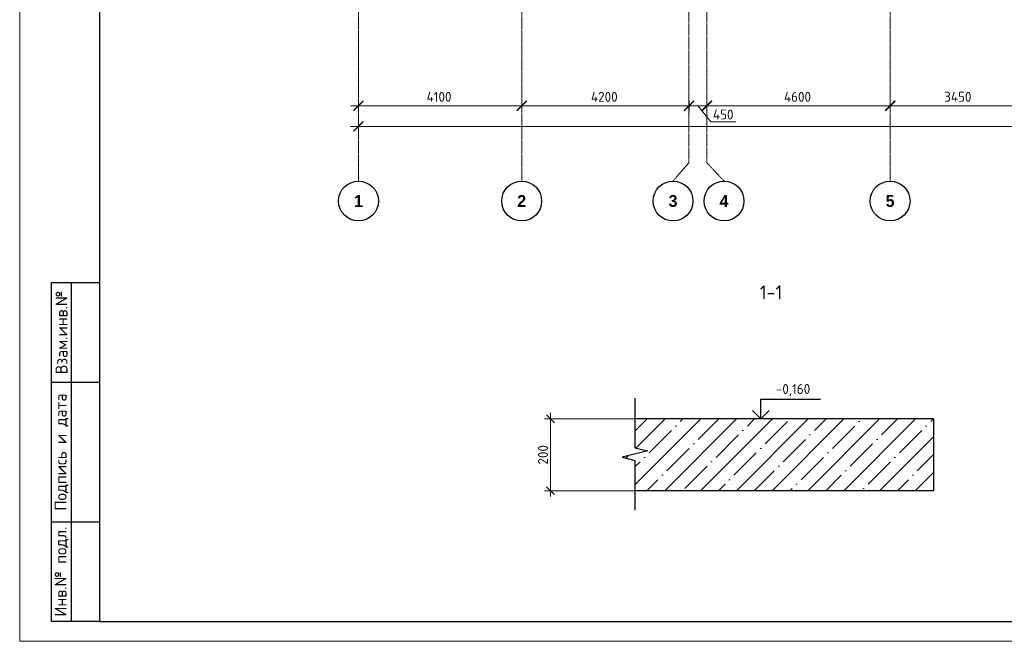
# Model space of a CAD drawing. Header units: millimetres. Extents: x -386473 to 311666, y -59273 to 291770.
# Tile 6 of 132: x -201466 to -176747, y -4054 to 11543. Entities that reach past the tile are written whole.
import ezdxf
from ezdxf.enums import TextEntityAlignment as Align

# ---------------------------------------------------------------- set-up
doc = ezdxf.new("R2010")
doc.units = ezdxf.units.MM
for name, pattern in [('______5', [1100, 800, -100, 100, -100]), ('ACAD_ISO02W100', [15, 12, -3]), ('осевая', [50.8, 31.75, -6.35, 6.35, -6.35])]:
    doc.linetypes.add(name, pattern=pattern)
for name, color, linetype, lineweight in [('0 Фундамент', 5, 'Continuous', 30), ('A-ANNO-NOTE-2', 7, 'Continuous', 18), ('A-DETL', 90, 'Continuous', 9), ('G-ANNO-DIMS', 7, 'Continuous', 9), ('G-ANNO-DIMS-1', 7, 'Continuous', 18), ('Оси', 40, '______5', 18), ('Перекрытие ж_бетон', 1, 'Continuous', 30), ('поз.', 2, 'Continuous', 25), ('РАЗМЕРЫ', 1, 'Continuous', 9), ('Текст', 7, 'Continuous', 25), ('ТОНКИЕ', 7, 'Continuous', 9), ('Узлы', 7, 'Continuous', 0)]:
    doc.layers.add(name, color=color, linetype=linetype, lineweight=lineweight)
doc.layers.add('пунктир', color=4, linetype='ACAD_ISO02W100')
doc.layers.add('ТОЛСТЫЕ_ОСНОВНЫЕ', color=6, linetype='Continuous')
doc.styles.add('Century Gothic', font='GOTHIC.TTF')
doc.styles.add('GOST-2.304_Type-B', font='GOST_Common.ttf')
doc.styles.add('ISOCPEUR', font='GOST_Common.ttf', dxfattribs={"height": 450})
doc.styles.add('style1', font='GOST_Common.ttf', dxfattribs={"height": 500})
doc.styles.add('ГОСТ 2.304', font='GOST_Common.ttf')
doc.dimstyles.new('10', dxfattribs={"dimscale": 0, "dimtxt": 250, "dimasz": 200, "dimexe": 150, "dimexo": 0, "dimgap": 60, "dimtad": 1, "dimdec": 0, "dimlfac": 0.1, "dimrnd": 1, "dimzin": 0, "dimdsep": 46, "dimtxsty": 'ГОСТ 2.304', "dimblk": 'OBLIQUE', "dimcen": 0.09, "dimdle": 150, "dimadec": 0, "dimazin": 0, "dimtfac": 1, "dimtdec": 0, "dimtmove": 1, "dimatfit": 2, "dimfxl": 1, "dimtzin": 0, "dimlwd": 0, "dimlwe": 0, "dimarcsym": 0})
doc.dimstyles.new('СПДС', dxfattribs={"dimscale": 100, "dimtxt": 2.5, "dimasz": 2.5, "dimexe": 1.25, "dimexo": 0, "dimtad": 1, "dimdec": 0, "dimtxsty": 'GOST-2.304_Type-B', "dimblk": 'ARCHTICK', "dimcen": 2.5, "dimdle": 2, "dimadec": 0, "dimazin": 2, "dimtfac": 0.75, "dimtdec": 0, "dimtmove": 1, "dimatfit": 3, "dimfxl": 1, "dimtolj": 1, "dimarcsym": 1})

# ---------------------------------------------------------------- blocks, each defined once
blk = doc.blocks.new('*U44')
at = {"layer": 'ТОЛСТЫЕ_ОСНОВНЫЕ'}
for p, q in [((8, 5), (8, 90)), ((8, 90), (20, 90)), ((13, 5), (13, 90)), ((8, 65), (20, 65)), ((8, 30), (20, 30)), ((20, 5), (8, 5))]:
    blk.add_line(p, q, dxfattribs=at)
at = {"layer": 'ТОЛСТЫЕ_ОСНОВНЫЕ', "color": 6}
blk.add_lwpolyline([(20, 5), (886, 5), (886, 415), (20, 415)], close=True, dxfattribs=at)
at = {"layer": 'ТОНКИЕ'}
blk.add_lwpolyline([(0, 0), (891, 0), (891, 420), (0, 420)], close=True, dxfattribs=at)
at = {"layer": 'Текст', "style": 'style1'}
for s, p in [('Взам.инв.№', (10.5, 77.5)), ('Подпись и дата', (10.5, 47.5)), ('Инв.№ подл.', (10.5, 17.5))]:
    blk.add_text(s, height=3, rotation=90, dxfattribs=at).set_placement(p, align=Align.MIDDLE)
blk = doc.blocks.new('_ArchTick')
at = {"color": 0, "linetype": 'ByBlock', "const_width": 0.15}
blk.add_lwpolyline([(-0.5, -0.5), (0.5, 0.5)], dxfattribs=at)
blk = doc.blocks.new('*D428')
at = {"color": 0, "lineweight": -2, "transparency": 16777216}
for p, q in [((983646, -19381), (983646, -19256)), ((1030446, -19495), (1030446, -19256)), ((983446, -19381), (1030646, -19381))]:
    blk.add_line(p, q, dxfattribs=at)
at = {"layer": 'DEFPOINTS', "color": 0, "transparency": 16777216}
for p in [(983646, -19381), (1030446, -19381), (1030446, -19495)]:
    blk.add_point(p, dxfattribs=at)
at = {"color": 0, "lineweight": -2, "transparency": 16777216, "xscale": 250, "yscale": 250, "zscale": 250, "rotation": 180}
blk.add_blockref('_ArchTick', (983646, -19381), dxfattribs=at)
at = {"color": 0, "lineweight": -2, "transparency": 16777216, "xscale": 250, "yscale": 250, "zscale": 250}
blk.add_blockref('_ArchTick', (1030446, -19381), dxfattribs=at)
at = {"color": 0, "transparency": 16777216, "insert": (1001863, -19270), "char_height": 250, "width": 104166.67, "attachment_point": 5, "style": 'GOST-2.304_Type-B'}
blk.add_mtext('\\A1;46800', dxfattribs=at)
blk = doc.blocks.new('NSY101')
at = {"color": 0, "linetype": 'ByBlock', "lineweight": -2}
blk.add_circle((0, 0), 50, dxfattribs=at)
blk = doc.blocks.new('СЛОЖНЫЙ_ОБЪЕКТ_31')
at = {"layer": 'Оси', "color": 16, "linetype": 'Continuous', "lineweight": 25, "transparency": 33554687, "xscale": 9.999999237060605, "yscale": 9.999999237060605, "zscale": 9.999999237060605}
blk.add_blockref('NSY101', (8813, -43009), dxfattribs=at)
at = {"layer": 'Оси', "color": 16, "linetype": 'Continuous', "lineweight": 25, "transparency": 33554687, "insert": (8813, -43009), "char_height": 300, "width": 385, "attachment_point": 5, "style": 'Century Gothic'}
blk.add_mtext('\\A1;{\\fCentury Gothic|i0|b1;\\H300.000000;\\W1.000000;\\C16;2}\\P', dxfattribs=at)
blk = doc.blocks.new('СЛОЖНЫЙ_ОБЪЕКТ_32')
at = {"layer": 'Оси', "color": 16, "linetype": 'Continuous', "lineweight": 25, "transparency": 33554687, "xscale": 9.999999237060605, "yscale": 9.999999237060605, "zscale": 9.999999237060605}
blk.add_blockref('NSY101', (18063, -43009), dxfattribs=at)
at = {"layer": 'Оси', "color": 16, "linetype": 'Continuous', "lineweight": 25, "transparency": 33554687, "insert": (18063, -43009), "char_height": 300, "width": 385, "attachment_point": 5, "style": 'Century Gothic'}
blk.add_mtext('\\A1;{\\fCentury Gothic|i0|b1;\\H300.000000;\\W1.000000;\\C16;5}\\P', dxfattribs=at)
blk = doc.blocks.new('СЛОЖНЫЙ_ОБЪЕКТ_46')
at = {"layer": 'Оси', "color": 16, "linetype": 'Continuous', "lineweight": 25, "transparency": 33554687, "xscale": 9.999999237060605, "yscale": 9.999999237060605, "zscale": 9.999999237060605}
blk.add_blockref('NSY101', (5263, -43009), dxfattribs=at)
at = {"layer": 'Оси', "color": 16, "linetype": 'Continuous', "lineweight": 25, "transparency": 33554687, "insert": (5263, -43009), "char_height": 300, "width": 385, "attachment_point": 5, "style": 'Century Gothic'}
blk.add_mtext('\\A1;{\\fCentury Gothic|i0|b1;\\H300.000000;\\W1.000000;\\C16;1}\\P', dxfattribs=at)
blk = doc.blocks.new('СЛОЖНЫЙ_ОБЪЕКТ_48')
at = {"layer": 'Оси', "color": 16, "linetype": 'Continuous', "lineweight": 25, "transparency": 33554687, "xscale": 9.999999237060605, "yscale": 9.999999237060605, "zscale": 9.999999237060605}
blk.add_blockref('NSY101', (13893, -43009), dxfattribs=at)
at = {"layer": 'Оси', "color": 16, "linetype": 'Continuous', "lineweight": 25, "transparency": 33554687, "insert": (13893, -43009), "char_height": 300, "width": 385, "attachment_point": 5, "style": 'Century Gothic'}
blk.add_mtext('\\A1;{\\fCentury Gothic|i0|b1;\\H300.000000;\\W1.000000;\\C16;4}\\P', dxfattribs=at)
blk = doc.blocks.new('СЛОЖНЫЙ_ОБЪЕКТ_49')
at = {"layer": 'Оси', "color": 16, "linetype": 'Continuous', "lineweight": 25, "transparency": 33554687, "xscale": 9.999999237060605, "yscale": 9.999999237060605, "zscale": 9.999999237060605}
blk.add_blockref('NSY101', (12613, -43009), dxfattribs=at)
at = {"layer": 'Оси', "color": 16, "linetype": 'Continuous', "lineweight": 25, "transparency": 33554687, "insert": (12613, -43009), "char_height": 300, "width": 385, "attachment_point": 5, "style": 'Century Gothic'}
blk.add_mtext('\\A1;{\\fCentury Gothic|i0|b1;\\H300.000000;\\W1.000000;\\C16;3}\\P', dxfattribs=at)
blk = doc.blocks.new('*D414')
at = {"color": 0, "lineweight": -2, "transparency": 16777216}
for p, q in [((983646, -18864), (983646, -18739)), ((987746, -18864), (987746, -18739)), ((983446, -18864), (987946, -18864))]:
    blk.add_line(p, q, dxfattribs=at)
at = {"layer": 'DEFPOINTS', "color": 0, "transparency": 16777216}
for p in [(983646, -18864), (987746, -18864), (987746, -18864)]:
    blk.add_point(p, dxfattribs=at)
at = {"color": 0, "lineweight": -2, "transparency": 16777216, "xscale": 250, "yscale": 250, "zscale": 250, "rotation": 180}
blk.add_blockref('_ArchTick', (983646, -18864), dxfattribs=at)
at = {"color": 0, "lineweight": -2, "transparency": 16777216, "xscale": 250, "yscale": 250, "zscale": 250}
blk.add_blockref('_ArchTick', (987746, -18864), dxfattribs=at)
at = {"color": 0, "transparency": 16777216, "insert": (985670, -18639), "char_height": 250, "width": 83333.33, "attachment_point": 5, "style": 'GOST-2.304_Type-B'}
blk.add_mtext('\\A1;4100', dxfattribs=at)
blk = doc.blocks.new('*D415')
at = {"color": 0, "lineweight": -2, "transparency": 16777216}
for p, q in [((987746, -18864), (987746, -18739)), ((991946, -18864), (991946, -18739)), ((987546, -18864), (992146, -18864))]:
    blk.add_line(p, q, dxfattribs=at)
at = {"layer": 'DEFPOINTS', "color": 0, "transparency": 16777216}
for p in [(987746, -18864), (991946, -18864), (991946, -18864)]:
    blk.add_point(p, dxfattribs=at)
at = {"color": 0, "lineweight": -2, "transparency": 16777216, "xscale": 250, "yscale": 250, "zscale": 250, "rotation": 180}
blk.add_blockref('_ArchTick', (987746, -18864), dxfattribs=at)
at = {"color": 0, "lineweight": -2, "transparency": 16777216, "xscale": 250, "yscale": 250, "zscale": 250}
blk.add_blockref('_ArchTick', (991946, -18864), dxfattribs=at)
at = {"color": 0, "transparency": 16777216, "insert": (989820, -18639), "char_height": 250, "width": 83333.33, "attachment_point": 5, "style": 'GOST-2.304_Type-B'}
blk.add_mtext('\\A1;4200', dxfattribs=at)
blk = doc.blocks.new('*D416')
at = {"color": 0, "lineweight": -2, "transparency": 16777216}
for p, q in [((992396, -18864), (992396, -18739)), ((996996, -18864), (996996, -18739)), ((992196, -18864), (997196, -18864))]:
    blk.add_line(p, q, dxfattribs=at)
at = {"layer": 'DEFPOINTS', "color": 0, "transparency": 16777216}
for p in [(992396, -18864), (996996, -18864), (996996, -18864)]:
    blk.add_point(p, dxfattribs=at)
at = {"color": 0, "lineweight": -2, "transparency": 16777216, "xscale": 250, "yscale": 250, "zscale": 250, "rotation": 180}
blk.add_blockref('_ArchTick', (992396, -18864), dxfattribs=at)
at = {"color": 0, "lineweight": -2, "transparency": 16777216, "xscale": 250, "yscale": 250, "zscale": 250}
blk.add_blockref('_ArchTick', (996996, -18864), dxfattribs=at)
at = {"color": 0, "transparency": 16777216, "insert": (994670, -18639), "char_height": 250, "width": 83333.33, "attachment_point": 5, "style": 'GOST-2.304_Type-B'}
blk.add_mtext('\\A1;4600', dxfattribs=at)
blk = doc.blocks.new('*D417')
at = {"color": 0, "lineweight": -2, "transparency": 16777216}
for p, q in [((996996, -18864), (996996, -18739)), ((1000446, -18864), (1000446, -18739)), ((996796, -18864), (1000646, -18864))]:
    blk.add_line(p, q, dxfattribs=at)
at = {"layer": 'DEFPOINTS', "color": 0, "transparency": 16777216}
for p in [(996996, -18864), (1000446, -18864), (1000446, -18864)]:
    blk.add_point(p, dxfattribs=at)
at = {"color": 0, "lineweight": -2, "transparency": 16777216, "xscale": 250, "yscale": 250, "zscale": 250, "rotation": 180}
blk.add_blockref('_ArchTick', (996996, -18864), dxfattribs=at)
at = {"color": 0, "lineweight": -2, "transparency": 16777216, "xscale": 250, "yscale": 250, "zscale": 250}
blk.add_blockref('_ArchTick', (1000446, -18864), dxfattribs=at)
at = {"color": 0, "transparency": 16777216, "insert": (998695, -18639), "char_height": 250, "width": 83333.33, "attachment_point": 5, "style": 'GOST-2.304_Type-B'}
blk.add_mtext('\\A1;3450', dxfattribs=at)
blk = doc.blocks.new('*D426')
at = {"color": 0, "lineweight": -2, "transparency": 16777216}
for p, q in [((991946, -18739), (991946, -18989)), ((992596, -18864), (991746, -18864)), ((992171, -18864), (992493, -19270)), ((992396, -18802), (992396, -18989)), ((992493, -19270), (993118, -19270))]:
    blk.add_line(p, q, dxfattribs=at)
at = {"layer": 'DEFPOINTS', "color": 0, "transparency": 16777216}
for p in [(991946, -18739), (991946, -18864), (992396, -18802)]:
    blk.add_point(p, dxfattribs=at)
at = {"color": 0, "lineweight": -2, "transparency": 16777216, "xscale": 250, "yscale": 250, "zscale": 250, "rotation": 180}
blk.add_blockref('_ArchTick', (991946, -18864), dxfattribs=at)
at = {"color": 0, "lineweight": -2, "transparency": 16777216, "xscale": 250, "yscale": 250, "zscale": 250}
blk.add_blockref('_ArchTick', (992396, -18864), dxfattribs=at)
at = {"color": 0, "transparency": 16777216, "insert": (992805, -19083), "char_height": 250, "attachment_point": 5, "style": 'GOST-2.304_Type-B'}
blk.add_mtext('\\A1;450', dxfattribs=at)
blk = doc.blocks.new('_Oblique')
at = {"layer": 'пунктир', "color": 0, "lineweight": -2}
blk.add_line((-0.5, -0.5), (0.5, 0.5), dxfattribs=at)
blk = doc.blocks.new('*D325')
at = {"layer": 'A-DETL', "color": 0, "linetype": 'Continuous', "lineweight": 0, "transparency": 16777216}
for p, q in [((-186019, 1525), (-188293, 1525)), ((-188143, -425), (-188143, 1675)), ((-186019, -275), (-188293, -275))]:
    blk.add_line(p, q, dxfattribs=at)
at = {"layer": 'DEFPOINTS', "color": 0, "linetype": 'Continuous', "transparency": 16777216}
for p in [(-188143, 1525), (-186019, 1525), (-186019, -275)]:
    blk.add_point(p, dxfattribs=at)
at = {"layer": 'A-DETL', "color": 0, "linetype": 'Continuous', "lineweight": 0, "transparency": 16777216, "xscale": 200, "yscale": 200, "zscale": 200}
for p, rotation in [((-188143, 1525), 90), ((-188143, -275), 270)]:
    blk.add_blockref('_Oblique', p, dxfattribs=dict(at, rotation=rotation))
at = {"layer": 'A-DETL', "color": 0, "linetype": 'Continuous', "lineweight": 15, "transparency": 16777216, "insert": (-188328, 625), "char_height": 250, "attachment_point": 5, "rotation": 90, "style": 'ГОСТ 2.304'}
blk.add_mtext('200', dxfattribs=at)
blk = doc.blocks.new('Высотные отметки - Вверх-711287-Разрез 3-3')
at = {"layer": '0 Фундамент'}
for p, q in [((13237, 8150), (14737, 8150)), ((13237, 7650), (13237, 8150))]:
    blk.add_line(p, q, dxfattribs=at)
at = {"layer": 'A-ANNO-NOTE-2'}
for q in [(13025, 7862), (13449, 7862)]:
    blk.add_line((13237, 7650), q, dxfattribs=at)
blk = doc.blocks.new('оси2')
at = {"layer": 'Оси', "color": 16, "linetype": 'осевая', "lineweight": 0, "ltscale": 0.25, "transparency": 33554687}
for p, q in [((983645.5, 5465.4), (983645.8, -20755.1)), ((987745.5, 5465.4), (987745.5, -20739.3)), ((996995.5, 5465.4), (996995.5, -20739.3)), ((991945.5, 4955.2), (991945.5, -20287.7)), ((992395.5, 4955.2), (992395.5, -20293.6)), ((991545, -20755.1), (991945.5, -20287.7)), ((992825, -20755.1), (992395.5, -20293.6))]:
    blk.add_line(p, q, dxfattribs=at)
at = {"layer": 'Оси', "color": 16, "linetype": 'Continuous', "lineweight": 25, "transparency": 33554687}
for name, p in [('СЛОЖНЫЙ_ОБЪЕКТ_46', (978385.3, 21754.4)), ('СЛОЖНЫЙ_ОБЪЕКТ_31', (978932, 21754.4)), ('СЛОЖНЫЙ_ОБЪЕКТ_49', (978932, 21754.4)), ('СЛОЖНЫЙ_ОБЪЕКТ_48', (978932, 21754.4)), ('СЛОЖНЫЙ_ОБЪЕКТ_32', (978932, 21754.4))]:
    blk.add_blockref(name, p, dxfattribs=at)
for base, p1, p2, picture, middle in [((987745.5, -18864.1), (983645.5, -18864.1), (987745.5, -18864.1), '*D414', (985670.4, -18864.1)), ((991945.5, -18864.1), (987745.5, -18864.1), (991945.5, -18864.1), '*D415', (989820.4, -18864.1)), ((996995.5, -18864.1), (992395.5, -18864.1), (996995.5, -18864.1), '*D416', (994670.4, -18864.1)), ((1000445.5, -18864.1), (996995.5, -18864.1), (1000445.5, -18864.1), '*D417', (998695.4, -18864.1)), ((1030445.5, -19380.9), (983645.5, -19380.9), (1030445.5, -19495.3), '*D428', (1001863, -19495.3))]:
    dim = blk.add_linear_dim(base=base, p1=p1, p2=p2, dimstyle='СПДС', override={"dimgap": 1})
    dim.commit()
    dim.dimension.update_dxf_attribs({"geometry": picture, "text_midpoint": middle, "dimtype": 128})
dim = blk.add_linear_dim(base=(991945.5, -18864.1), p1=(992395.5, -18801.6), p2=(991945.5, -18739.1), dimstyle='СПДС')
dim.commit()
dim.dimension.update_dxf_attribs({"geometry": '*D426', "text_midpoint": (992555.1, -19270.3), "dimtype": 128})

msp = doc.modelspace()

# ---------------------------------------------------------------- hatches: boundary and pattern name
at = {"layer": 'РАЗМЕРЫ', "transparency": 33554648}
h = msp.add_hatch(dxfattribs=at)
h.set_pattern_fill('ANSI35', color=1, scale=100)
h.paths.add_polyline_path([(-178518.7, 1525), (-186018.7, 1525), (-186018.7, 802.1), (-185698.7, 722.1), (-186338.7, 562.1), (-186018.7, 482.1), (-186018.7, -275), (-178518.7, -275)])

# ---------------------------------------------------------------- linework, layer by layer
at = {"layer": 'Перекрытие ж_бетон', "color": 7, "linetype": 'Continuous', "lineweight": 30}
for p, q in [((-178518.7, 1525), (-186018.7, 1525)), ((-178518.7, -275), (-178518.7, 1525)), ((-178518.7, -275), (-186018.7, -275))]:
    msp.add_line(p, q, dxfattribs=at)
at = {"layer": 'поз.', "linetype": 'Continuous'}
msp.add_lwpolyline([(-186018.7, 2044.1), (-186018.7, 802.1), (-185698.7, 722.1), (-186338.7, 562.1), (-186018.7, 482.1), (-186018.7, -759.9)], dxfattribs=at)

# ---------------------------------------------------------------- block references
at = {"xscale": 100, "yscale": 100, "zscale": 100}
msp.add_blockref('*U44', (-201466, -4054.4), dxfattribs=at)
at = {"layer": 'G-ANNO-DIMS'}
msp.add_blockref('Высотные отметки - Вверх-711287-Разрез 3-3', (-196097.6, -6125), dxfattribs=at)
at = {"layer": 'РАЗМЕРЫ'}
msp.add_blockref('оси2', (-1176608.3, 28247.3), dxfattribs=at)

# ---------------------------------------------------------------- texts
at = {"layer": 'G-ANNO-DIMS-1', "insert": (-182481.6, 2401.6), "char_height": 250, "width": 1150.283, "attachment_point": 1, "line_spacing_factor": 1.149209, "style": 'ISOCPEUR'}
msp.add_mtext('-0,160', dxfattribs=at)
at = {"layer": 'Узлы', "color": 80, "linetype": 'Continuous', "lineweight": 0, "style": 'GOST-2.304_Type-B'}
msp.add_text('1-1', height=350, dxfattribs=at).set_placement((-182884.4, 4525.9))

# ---------------------------------------------------------------- dimensions: what is measured, and where the dimension line sits
at = {"layer": 'A-DETL', "color": 3, "linetype": 'Continuous', "lineweight": 15}
dim = msp.add_linear_dim(base=(-188143.3, 1525), p1=(-186018.7, -275), p2=(-186018.7, 1525), angle=90, text='200', dimstyle='10', override={"dimscale": 1}, dxfattribs=at)
dim.commit()
dim.dimension.update_dxf_attribs({"geometry": '*D325', "text_midpoint": (-188328.3, 625)})

doc.saveas('drawing.dxf')
